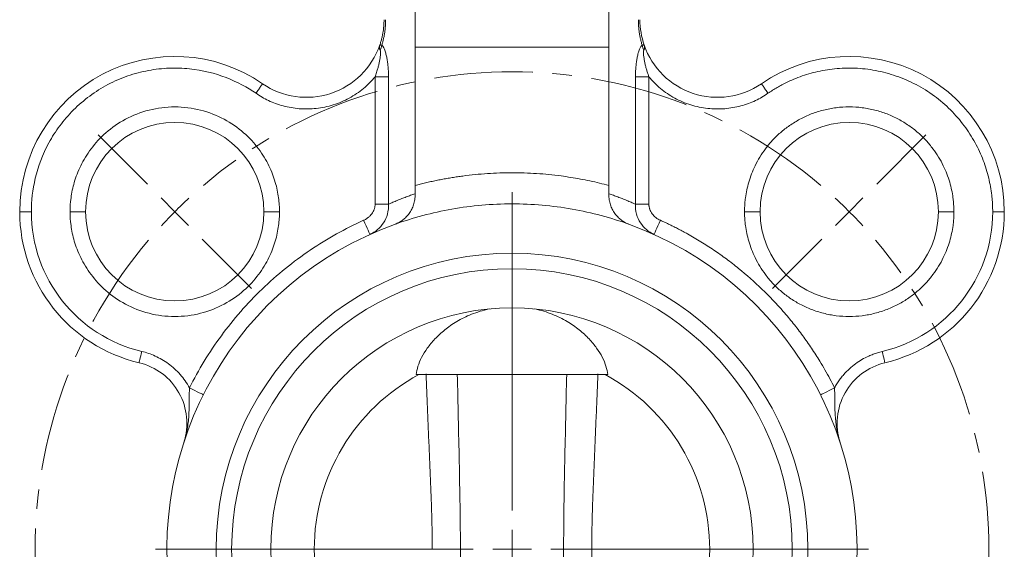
# Model space of a CAD drawing. Header units: millimetres. Extents: x 19 to 376, y -22 to 371.
# Tile 4 of 8: x 19 to 146, y 179 to 247. Entities that reach past the tile are written whole.
import ezdxf

# ---------------------------------------------------------------- set-up
doc = ezdxf.new("R2010")
doc.units = ezdxf.units.MM
doc.linetypes.add('CENTERX2', pattern=[20.32, 12.7, -2.54, 2.54, -2.54])

# ---------------------------------------------------------------- blocks, each defined once
blk = doc.blocks.new('SW_CENTERMARKSYMBOL_2')
at = {"color": 0, "linetype": 'Continuous', "lineweight": 0}
for p, q in [((-3.54, 3.54), (-9.9, 9.9)), ((90.51, 3.54), (96.87, 9.9)), ((0, 0), (-1.77, 1.77)), ((43.49, -38.49), (43.49, 2.5)), ((86.97, 0), (88.74, 1.77)), ((0, 0), (1.77, -1.77)), ((86.97, 0), (85.21, -1.77)), ((3.54, -3.54), (9.9, -9.9)), ((83.44, -3.54), (77.07, -9.9)), ((43.49, -43.49), (43.49, -40.99)), ((38.49, -43.49), (-2.5, -43.49)), ((43.49, -43.49), (40.99, -43.49)), ((43.49, -43.49), (43.49, -45.99)), ((43.49, -43.49), (45.99, -43.49)), ((48.49, -43.49), (89.47, -43.49)), ((43.49, -48.49), (43.49, -89.47)), ((3.54, -83.44), (9.9, -77.07)), ((83.44, -83.44), (77.07, -77.07)), ((0, -86.97), (1.77, -85.21)), ((86.97, -86.97), (85.21, -85.21)), ((0, -86.97), (-1.77, -88.74)), ((86.97, -86.97), (88.74, -88.74)), ((-3.54, -90.51), (-9.9, -96.87)), ((90.51, -90.51), (96.87, -96.87))]:
    blk.add_line(p, q, dxfattribs=at)
at = {"color": 0, "linetype": 'CENTERX2', "lineweight": 0}
for start, end in [(49.6582, 130.3418), (139.6582, 220.3418), (319.6582, 40.3418), (229.6582, 310.3418)]:
    blk.add_arc((43.49, -43.49), 61.5, start, end, dxfattribs=at)
at = {"color": 0, "linetype": 'Continuous', "lineweight": 0}
for start, end in [(132.6709, 135), (45, 47.3291), (135, 137.3291), (42.6709, 45), (222.6709, 225), (315, 317.3291), (225, 227.3291), (312.6709, 315)]:
    blk.add_arc((43.49, -43.49), 61.5, start, end, dxfattribs=at)

msp = doc.modelspace()

# ---------------------------------------------------------------- linework, layer by layer
at = {"color": 7, "linetype": 'Continuous', "lineweight": 15}
for p, q in [((70.28, 297.27), (70.28, 243.27)), ((95.28, 243.27), (95.28, 297.27)), ((95.28, 243.27), (70.28, 243.27)), ((70.28, 225.44), (70.28, 243.27)), ((95.28, 243.27), (95.28, 225.44)), ((65.13, 239.44), (65.13, 223.03)), ((66.86, 239.44), (65.13, 239.44)), ((66.86, 239.44), (66.86, 223.03)), ((98.71, 223.03), (98.71, 239.44)), ((100.44, 239.44), (98.71, 239.44)), ((100.44, 223.03), (100.44, 239.44)), ((65.13, 223.03), (66.86, 223.03)), ((98.71, 223.03), (100.44, 223.03)), ((95.13, 201.07), (70.43, 201.07))]:
    msp.add_line(p, q, dxfattribs=at)
at = {"color": 7, "linetype": 'Continuous', "lineweight": 15, "flags": 128}
for points in [[(64.47, 219.13), (64.45, 219.16), (64.4, 219.27), (64.33, 219.44), (64.22, 219.66), (64.1, 219.94), (63.96, 220.25), (63.8, 220.6), (63.64, 220.95)], [(101.92, 220.95), (101.76, 220.6), (101.61, 220.25), (101.47, 219.94), (101.34, 219.66), (101.24, 219.44), (101.16, 219.27), (101.12, 219.16), (101.1, 219.13)], [(34.7, 202.6), (34.7, 202.63), (34.72, 202.71), (34.76, 202.84), (34.8, 203.02), (34.85, 203.25), (34.91, 203.5), (34.97, 203.77), (35.04, 204.06)], [(130.52, 204.06), (130.59, 203.77), (130.66, 203.5), (130.72, 203.25), (130.77, 203.02), (130.81, 202.84), (130.84, 202.71), (130.86, 202.63), (130.87, 202.6)], [(42.98, 198.48), (42.95, 198.49), (42.85, 198.54), (42.68, 198.63), (42.46, 198.74), (42.19, 198.87), (41.88, 199.03), (41.54, 199.2), (41.19, 199.37)], [(122.59, 198.48), (122.62, 198.49), (122.72, 198.54), (122.89, 198.63), (123.11, 198.74), (123.38, 198.87), (123.69, 199.03), (124.02, 199.2), (124.37, 199.37)]]:
    msp.add_lwpolyline(points, dxfattribs=at)
at = {"color": 7, "linetype": 'Continuous', "lineweight": 15}
for radius in [38.15, 36.15, 31.1]:
    msp.add_circle((82.78, 178.57), radius, dxfattribs=at)
for centre, radius, start, end in [((56.28, 246.79), 10, 235.5119, 340.8865), ((63.76, 243.94), 2.29, 332.2057, 348.802), ((101.81, 243.94), 2.29, 191.198, 207.7943), ((109.28, 246.79), 10, 199.1135, 304.4881), ((39.3, 222.06), 20, 55.5119, 180), ((126.27, 222.06), 20, 360, 124.4881), ((39.3, 222.06), 11.5, 0, 180), ((126.27, 222.06), 11.5, 0, 180), ((39.3, 222.06), 20, 180, 256.7054), ((39.3, 222.06), 18.5, 180, 256.7054), ((39.3, 222.06), 11.5, 180, 0), ((126.27, 222.06), 11.5, 180, 0), ((126.27, 222.06), 18.5, 283.2946, 0), ((126.27, 222.06), 20, 283.2946, 360), ((82.78, 178.57), 44.5, 109.8894, 70.1106), ((32.86, 194.81), 8, 341.9839, 76.7054), ((132.71, 194.81), 8, 103.2946, 198.0161), ((82.78, 178.57), 25.5, 118.0725, 241.9275), ((82.78, 178.57), 25.5, 298.0725, 61.9275)]:
    msp.add_arc(centre, radius, start, end, dxfattribs=at)
for points, knots in [([(65.73, 243.51), (65.76, 243.59), (65.81, 243.74), (65.88, 243.97), (65.94, 244.2), (66, 244.43), (66.06, 244.66), (66.1, 244.89), (66.16, 245.18), (66.21, 245.54), (66.25, 245.95), (66.28, 246.37), (66.28, 246.65), (66.28, 246.79)], [0, 0, 0, 0, 0.0795303, 0.1573165, 0.2334484, 0.3080217, 0.3811384, 0.4529064, 0.5234402, 0.6455231, 0.7651391, 0.8830373, 1, 1, 1, 1]), ([(66.48, 246.79), (66.48, 246.71), (66.48, 246.55), (66.48, 246.31), (66.46, 246.07), (66.45, 245.84), (66.42, 245.6), (66.4, 245.36), (66.36, 245.07), (66.3, 244.71), (66.21, 244.3), (66.12, 243.9), (66.04, 243.63), (66, 243.5)], [0, 0, 0, 0, 0.068743, 0.137512, 0.206423, 0.275594, 0.34514, 0.415174, 0.485808, 0.610678, 0.737648, 0.867254, 1, 1, 1, 1]), ([(99.56, 243.5), (99.54, 243.58), (99.5, 243.73), (99.44, 243.96), (99.38, 244.19), (99.33, 244.42), (99.28, 244.66), (99.24, 244.89), (99.19, 245.18), (99.15, 245.54), (99.11, 245.95), (99.09, 246.37), (99.08, 246.65), (99.08, 246.79)], [0, 0, 0, 0, 0.076237, 0.151394, 0.225561, 0.298832, 0.371303, 0.443076, 0.514254, 0.637396, 0.758992, 0.879652, 1, 1, 1, 1]), ([(65.13, 239.44), (65.16, 239.53), (65.23, 239.71), (65.32, 240), (65.43, 240.34), (65.54, 240.74), (65.64, 241.17), (65.73, 241.61), (65.79, 241.99), (65.82, 242.28), (65.83, 242.46), (65.83, 242.6), (65.83, 242.69), (65.82, 242.77), (65.8, 242.83), (65.79, 242.86), (65.78, 242.88)], [0, 0, 0, 0, 0.078875, 0.162143, 0.249568, 0.374111, 0.49887, 0.624033, 0.749158, 0.818315, 0.873999, 0.907712, 0.936518, 0.961124, 0.982101, 1, 1, 1, 1]), ([(65.78, 242.88), (65.77, 242.89), (65.76, 242.93), (65.73, 242.98), (65.71, 243.04), (65.69, 243.12), (65.68, 243.22), (65.69, 243.33), (65.71, 243.44), (65.72, 243.49), (65.73, 243.51)], [0, 0, 0, 0, 0.080754, 0.163915, 0.249416, 0.369752, 0.498779, 0.749353, 0.874702, 1, 1, 1, 1]), ([(65.73, 243.51), (65.73, 243.52), (65.74, 243.53), (65.76, 243.54), (65.79, 243.55), (65.84, 243.54), (65.89, 243.53), (65.94, 243.52), (65.98, 243.51), (66, 243.5)], [0, 0, 0, 0, 0.130379, 0.250708, 0.50133, 0.627952, 0.75068, 0.877532, 1, 1, 1, 1]), ([(66, 243.5), (66.02, 243.49), (66.05, 243.46), (66.1, 243.4), (66.15, 243.34), (66.2, 243.26), (66.27, 243.15), (66.34, 242.98), (66.43, 242.75), (66.5, 242.49), (66.59, 242.15), (66.68, 241.7), (66.76, 241.15), (66.81, 240.65), (66.84, 240.21), (66.86, 239.82), (66.86, 239.57), (66.86, 239.44)], [0, 0, 0, 0, 0.023706, 0.048043, 0.073183, 0.099277, 0.126464, 0.186087, 0.251163, 0.312093, 0.376835, 0.502437, 0.624668, 0.75104, 0.833651, 0.916562, 1, 1, 1, 1]), ([(98.71, 239.44), (98.71, 239.52), (98.71, 239.67), (98.71, 239.9), (98.72, 240.13), (98.73, 240.36), (98.76, 240.7), (98.8, 241.16), (98.88, 241.71), (98.97, 242.15), (99.06, 242.5), (99.14, 242.75), (99.22, 242.98), (99.31, 243.17), (99.4, 243.32), (99.48, 243.42), (99.53, 243.48), (99.56, 243.5)], [0, 0, 0, 0, 0.050273, 0.100341, 0.150253, 0.200057, 0.249805, 0.376669, 0.499564, 0.623931, 0.68841, 0.749321, 0.814544, 0.874503, 0.918797, 0.960397, 1, 1, 1, 1]), ([(99.56, 243.5), (99.56, 243.5), (99.56, 243.5), (99.57, 243.5), (99.57, 243.5), (99.58, 243.51), (99.6, 243.51), (99.63, 243.52), (99.7, 243.54), (99.76, 243.55), (99.81, 243.54), (99.83, 243.53), (99.83, 243.52), (99.83, 243.51)], [0, 0, 0, 0, 0.003906, 0.007832, 0.01568, 0.031358, 0.062652, 0.125043, 0.249415, 0.499016, 0.749458, 0.869683, 1, 1, 1, 1]), ([(99.78, 242.88), (99.78, 242.87), (99.77, 242.85), (99.76, 242.81), (99.75, 242.76), (99.74, 242.69), (99.74, 242.6), (99.74, 242.47), (99.75, 242.28), (99.78, 241.99), (99.84, 241.62), (99.92, 241.18), (100.03, 240.74), (100.15, 240.3), (100.29, 239.86), (100.39, 239.58), (100.44, 239.44)], [0, 0, 0, 0, 0.013049, 0.0277, 0.044214, 0.06279, 0.091709, 0.125597, 0.181313, 0.250538, 0.375546, 0.50026, 0.625145, 0.750153, 0.879898, 1, 1, 1, 1]), ([(99.83, 243.51), (99.84, 243.49), (99.86, 243.44), (99.88, 243.33), (99.88, 243.22), (99.87, 243.12), (99.85, 243.03), (99.82, 242.96), (99.8, 242.9), (99.78, 242.88)], [0, 0, 0, 0, 0.125232, 0.250472, 0.500858, 0.630085, 0.750592, 0.877967, 1, 1, 1, 1]), ([(20.8, 222.06), (20.8, 223.43), (20.95, 224.88), (21.67, 227.89), (22.24, 229.43), (23.47, 231.68), (23.94, 232.42), (25, 233.83), (25.59, 234.52), (26.88, 235.8), (27.58, 236.41), (29.07, 237.5), (29.86, 238), (31.5, 238.87), (32.36, 239.24), (34.11, 239.84), (35, 240.08), (36.79, 240.41), (37.69, 240.51), (39.46, 240.58), (40.33, 240.55), (42.88, 240.29), (44.47, 239.89), (47.36, 238.78), (48.65, 238.08), (49.77, 237.31)], [0, 0, 0, 0, 0.125, 0.125, 0.25, 0.25, 0.3125, 0.3125, 0.375, 0.375, 0.4375, 0.4375, 0.5, 0.5, 0.5625, 0.5625, 0.625, 0.625, 0.6875, 0.6875, 0.75, 0.75, 0.875, 0.875, 1, 1, 1, 1]), ([(144.77, 222.06), (144.77, 222.2), (144.77, 222.48), (144.75, 222.91), (144.73, 223.33), (144.69, 223.75), (144.63, 224.4), (144.5, 225.29), (144.26, 226.41), (143.95, 227.54), (143.42, 229.08), (142.54, 230.99), (141.13, 233.19), (139.37, 235.22), (137.28, 237.02), (134.92, 238.49), (132.36, 239.6), (129.7, 240.31), (127.02, 240.61), (124.42, 240.53), (122.34, 240.17), (120.77, 239.74), (119.67, 239.36), (118.61, 238.91), (117.72, 238.48), (116.98, 238.07), (116.38, 237.7), (115.99, 237.44), (115.79, 237.31)], [0, 0, 0, 0, 0.010532, 0.021058, 0.031581, 0.042108, 0.052645, 0.080647, 0.108662, 0.138294, 0.167939, 0.230201, 0.295106, 0.362144, 0.430684, 0.500001, 0.569318, 0.637858, 0.704896, 0.769801, 0.832063, 0.861695, 0.89134, 0.919342, 0.947357, 0.964906, 0.982445, 1, 1, 1, 1]), ([(49.77, 237.31), (50.27, 236.97), (50.81, 236.65), (51.98, 236.1), (52.61, 235.87), (53.94, 235.51), (54.63, 235.38), (56.07, 235.27), (56.81, 235.28), (58.28, 235.44), (59.02, 235.59), (60.45, 236.04), (61.14, 236.34), (62.45, 237.05), (63.06, 237.47), (64.18, 238.4), (64.68, 238.91), (65.13, 239.44)], [0, 0, 0, 0, 0.125, 0.125, 0.25, 0.25, 0.375, 0.375, 0.5, 0.5, 0.625, 0.625, 0.75, 0.75, 0.875, 0.875, 1, 1, 1, 1]), ([(100.44, 239.44), (100.88, 238.91), (101.39, 238.4), (102.5, 237.47), (103.11, 237.05), (104.42, 236.34), (105.12, 236.04), (106.55, 235.59), (107.28, 235.44), (108.76, 235.28), (109.5, 235.27), (110.93, 235.38), (111.63, 235.51), (112.96, 235.87), (113.59, 236.1), (114.76, 236.65), (115.3, 236.97), (115.79, 237.31)], [0, 0, 0, 0, 0.125, 0.125, 0.25, 0.25, 0.375, 0.375, 0.5, 0.5, 0.625, 0.625, 0.75, 0.75, 0.875, 0.875, 1, 1, 1, 1]), ([(49.77, 237.31), (49.87, 237.46), (49.98, 237.61), (50.19, 237.92), (50.29, 238.06), (50.45, 238.3), (50.52, 238.4), (50.6, 238.52), (50.62, 238.55), (50.62, 238.55)], [0, 0, 0, 0, 0.25, 0.25, 0.5, 0.5, 0.75, 0.75, 1, 1, 1, 1]), ([(114.95, 238.55), (114.95, 238.55), (114.96, 238.52), (115.05, 238.4), (115.11, 238.3), (115.28, 238.06), (115.38, 237.92), (115.59, 237.61), (115.69, 237.46), (115.79, 237.31)], [0, 0, 0, 0, 0.25, 0.25, 0.5, 0.5, 0.75, 0.75, 1, 1, 1, 1]), ([(52.8, 222.06), (52.8, 222.62), (52.76, 223.22), (52.59, 224.48), (52.46, 225.15), (52.05, 226.53), (51.79, 227.25), (51.08, 228.7), (50.64, 229.44), (49.56, 230.88), (48.92, 231.58), (47.43, 232.88), (46.58, 233.47), (44.71, 234.47), (43.69, 234.87), (41.55, 235.42), (40.42, 235.56), (38.17, 235.56), (37.05, 235.42), (34.9, 234.87), (33.88, 234.47), (32.01, 233.47), (31.16, 232.88), (29.68, 231.58), (29.04, 230.88), (27.96, 229.44), (27.52, 228.7), (26.81, 227.25), (26.54, 226.53), (26.13, 225.15), (26, 224.48), (25.83, 223.22), (25.8, 222.62), (25.8, 222.06)], [0, 0, 0, 0, 0.0625, 0.0625, 0.125, 0.125, 0.1875, 0.1875, 0.25, 0.25, 0.3125, 0.3125, 0.375, 0.375, 0.4375, 0.4375, 0.5, 0.5, 0.5625, 0.5625, 0.625, 0.625, 0.6875, 0.6875, 0.75, 0.75, 0.8125, 0.8125, 0.875, 0.875, 0.9375, 0.9375, 1, 1, 1, 1]), ([(112.77, 222.06), (112.77, 222.18), (112.77, 222.42), (112.79, 222.78), (112.81, 223.14), (112.85, 223.5), (112.91, 224.07), (113.05, 224.86), (113.31, 225.89), (113.66, 226.93), (114.31, 228.42), (115.2, 229.87), (116.35, 231.26), (117.39, 232.27), (118.58, 233.19), (119.92, 234.01), (121.38, 234.68), (122.95, 235.18), (124.59, 235.49), (126.27, 235.6), (127.95, 235.49), (129.59, 235.18), (131.16, 234.68), (132.62, 234.01), (133.96, 233.19), (135.15, 232.27), (136.19, 231.26), (137.34, 229.87), (138.23, 228.42), (138.88, 226.93), (139.23, 225.89), (139.49, 224.86), (139.64, 223.99), (139.72, 223.26), (139.76, 222.66), (139.77, 222.26), (139.77, 222.06)], [0, 0, 0, 0, 0.008484, 0.016961, 0.025435, 0.033913, 0.042402, 0.066382, 0.090374, 0.117401, 0.144439, 0.204831, 0.237454, 0.271606, 0.307186, 0.344051, 0.382012, 0.42084, 0.460267, 0.500001, 0.539735, 0.579162, 0.61799, 0.655952, 0.692816, 0.728396, 0.762548, 0.795171, 0.855563, 0.88259, 0.909628, 0.933608, 0.9576, 0.971736, 0.985859, 1, 1, 1, 1]), ([(70.28, 225.44), (70.51, 225.49), (70.96, 225.61), (71.64, 225.78), (72.32, 225.93), (73.01, 226.08), (73.69, 226.22), (74.38, 226.34), (75.07, 226.46), (75.76, 226.56), (77.27, 226.77), (79.61, 227.01), (82.78, 227.11), (85.96, 227.01), (88.48, 226.76), (90.36, 226.48), (91.6, 226.27), (92.84, 226.03), (94.06, 225.75), (94.88, 225.54), (95.28, 225.44)], [0, 0, 0, 0, 0.027687, 0.055353, 0.083006, 0.110651, 0.138294, 0.16594, 0.193595, 0.221265, 0.248956, 0.374468, 0.500002, 0.625515, 0.751049, 0.800869, 0.850641, 0.900397, 0.950173, 1, 1, 1, 1]), ([(66.86, 223.03), (67.05, 223.11), (67.42, 223.27), (67.99, 223.51), (68.56, 223.74), (69.13, 223.96), (69.71, 224.17), (70.09, 224.3), (70.28, 224.37)], [0, 0, 0, 0, 0.165202, 0.330979, 0.497339, 0.66429, 0.831841, 1, 1, 1, 1]), ([(67.64, 220.42), (67.7, 220.44), (67.8, 220.48), (67.93, 220.54), (68.04, 220.59), (68.2, 220.67), (68.39, 220.77), (68.69, 220.98), (69.05, 221.27), (69.44, 221.71), (69.78, 222.21), (70.01, 222.7), (70.14, 223.12), (70.21, 223.42), (70.26, 223.69), (70.28, 223.94), (70.28, 224.1), (70.28, 224.18)], [0, 0, 0, 0, 0.039284, 0.073308, 0.102073, 0.125579, 0.191756, 0.250605, 0.374805, 0.499572, 0.63129, 0.749418, 0.813665, 0.874872, 0.917691, 0.959364, 1, 1, 1, 1]), ([(95.28, 224.37), (95.48, 224.3), (95.86, 224.17), (96.43, 223.96), (97.01, 223.74), (97.58, 223.51), (98.14, 223.27), (98.52, 223.11), (98.71, 223.03)], [0, 0, 0, 0, 0.168159, 0.33571, 0.502661, 0.669021, 0.834798, 1, 1, 1, 1]), ([(95.28, 224.18), (95.28, 224.13), (95.28, 224.04), (95.29, 223.89), (95.31, 223.75), (95.32, 223.6), (95.36, 223.39), (95.42, 223.12), (95.56, 222.7), (95.78, 222.21), (96.12, 221.71), (96.52, 221.27), (96.88, 220.98), (97.18, 220.77), (97.4, 220.65), (97.65, 220.52), (97.82, 220.46), (97.92, 220.42)], [0, 0, 0, 0, 0.024265, 0.048889, 0.073895, 0.099306, 0.125146, 0.186346, 0.250599, 0.36872, 0.500443, 0.625208, 0.749407, 0.80825, 0.874432, 0.926695, 1, 1, 1, 1]), ([(63.64, 220.95), (63.69, 220.98), (63.8, 221.02), (63.94, 221.11), (64.08, 221.2), (64.27, 221.33), (64.48, 221.52), (64.7, 221.78), (64.88, 222.06), (65, 222.32), (65.06, 222.53), (65.1, 222.7), (65.12, 222.86), (65.13, 222.98), (65.13, 223.03)], [0, 0, 0, 0, 0.063072, 0.125739, 0.188233, 0.250787, 0.376611, 0.500453, 0.626893, 0.750358, 0.813059, 0.87514, 0.937884, 1, 1, 1, 1]), ([(64.47, 219.13), (64.64, 219.21), (64.81, 219.3), (65.14, 219.51), (65.29, 219.62), (65.74, 220), (66, 220.3), (66.44, 220.97), (66.61, 221.35), (66.83, 222.16), (66.88, 222.59), (66.86, 223.03)], [0, 0, 0, 0, 0.125, 0.125, 0.25, 0.25, 0.5, 0.5, 0.75, 0.75, 1, 1, 1, 1]), ([(97.92, 220.42), (95.55, 221.28), (93.07, 221.95), (87.98, 222.84), (85.38, 223.07), (80.18, 223.07), (77.58, 222.84), (72.5, 221.95), (70.02, 221.28), (67.64, 220.42)], [0, 0, 0, 0, 0.25, 0.25, 0.5, 0.5, 0.75, 0.75, 1, 1, 1, 1]), ([(98.71, 223.03), (98.68, 222.59), (98.73, 222.16), (98.96, 221.35), (99.13, 220.97), (99.57, 220.3), (99.83, 220), (100.27, 219.62), (100.43, 219.51), (100.75, 219.3), (100.92, 219.21), (101.1, 219.13)], [0, 0, 0, 0, 0.25, 0.25, 0.5, 0.5, 0.75, 0.75, 0.875, 0.875, 1, 1, 1, 1]), ([(100.44, 223.03), (100.44, 222.99), (100.44, 222.9), (100.46, 222.77), (100.48, 222.63), (100.51, 222.5), (100.57, 222.31), (100.69, 222.06), (100.87, 221.78), (101.09, 221.52), (101.34, 221.3), (101.62, 221.1), (101.82, 221), (101.92, 220.95)], [0, 0, 0, 0, 0.04915, 0.09845, 0.148149, 0.198487, 0.249699, 0.372968, 0.499623, 0.623269, 0.749308, 0.874205, 1, 1, 1, 1]), ([(19.3, 222.06), (19.3, 222.06), (19.33, 222.06), (19.47, 222.06), (19.59, 222.06), (19.88, 222.06), (20.06, 222.06), (20.43, 222.06), (20.62, 222.06), (20.8, 222.06)], [0, 0, 0, 0, 0.25, 0.25, 0.5, 0.5, 0.75, 0.75, 1, 1, 1, 1]), ([(25.8, 222.06), (25.8, 221.5), (25.83, 220.9), (26, 219.64), (26.13, 218.97), (26.54, 217.59), (26.81, 216.87), (27.52, 215.42), (27.96, 214.68), (29.04, 213.24), (29.68, 212.54), (31.16, 211.24), (32.01, 210.65), (33.88, 209.65), (34.9, 209.25), (37.05, 208.7), (38.17, 208.56), (40.42, 208.56), (41.55, 208.7), (43.69, 209.25), (44.71, 209.65), (46.58, 210.65), (47.43, 211.24), (48.92, 212.54), (49.56, 213.24), (50.64, 214.68), (51.08, 215.42), (51.79, 216.87), (52.05, 217.59), (52.46, 218.97), (52.59, 219.64), (52.76, 220.9), (52.8, 221.5), (52.8, 222.06)], [0, 0, 0, 0, 0.0625, 0.0625, 0.125, 0.125, 0.1875, 0.1875, 0.25, 0.25, 0.3125, 0.3125, 0.375, 0.375, 0.4375, 0.4375, 0.5, 0.5, 0.5625, 0.5625, 0.625, 0.625, 0.6875, 0.6875, 0.75, 0.75, 0.8125, 0.8125, 0.875, 0.875, 0.9375, 0.9375, 1, 1, 1, 1]), ([(25.8, 222.06), (26.03, 222.06), (26.29, 222.06), (26.78, 222.06), (27.02, 222.06), (27.41, 222.06), (27.56, 222.06), (27.75, 222.06), (27.8, 222.06), (27.8, 222.06)], [0, 0, 0, 0, 0.25, 0.25, 0.5, 0.5, 0.75, 0.75, 1, 1, 1, 1]), ([(63.64, 220.95), (61.28, 219.88), (58.97, 218.6), (54.57, 215.63), (52.48, 213.95), (48.63, 210.24), (46.87, 208.23), (43.73, 203.95), (42.35, 201.69), (41.19, 199.37)], [0, 0, 0, 0, 0.25, 0.25, 0.5, 0.5, 0.75, 0.75, 1, 1, 1, 1]), ([(52.8, 222.06), (52.56, 222.06), (52.31, 222.06), (51.81, 222.06), (51.58, 222.06), (51.19, 222.06), (51.03, 222.06), (50.84, 222.06), (50.8, 222.06), (50.8, 222.06)], [0, 0, 0, 0, 0.25, 0.25, 0.5, 0.5, 0.75, 0.75, 1, 1, 1, 1]), ([(101.92, 220.95), (102.12, 220.86), (102.52, 220.68), (103.11, 220.4), (103.69, 220.11), (104.27, 219.81), (104.85, 219.51), (105.81, 218.98), (107.14, 218.2), (108.81, 217.13), (110.44, 215.98), (112.54, 214.35), (115.05, 212.14), (117.35, 209.72), (119.07, 207.68), (120.28, 206.1), (121.42, 204.47), (122.37, 202.99), (123.15, 201.68), (123.78, 200.53), (124.18, 199.76), (124.37, 199.37)], [0, 0, 0, 0, 0.020574, 0.041141, 0.061704, 0.082269, 0.102838, 0.123417, 0.185792, 0.248185, 0.311021, 0.373875, 0.500002, 0.626128, 0.688965, 0.751818, 0.814194, 0.876586, 0.917726, 0.958853, 1, 1, 1, 1]), ([(139.77, 222.06), (139.77, 221.94), (139.77, 221.7), (139.75, 221.34), (139.73, 220.98), (139.7, 220.63), (139.63, 220.05), (139.49, 219.26), (139.23, 218.24), (138.88, 217.19), (138.23, 215.71), (137.34, 214.25), (136.19, 212.87), (135.15, 211.86), (133.96, 210.93), (132.62, 210.11), (131.16, 209.44), (129.59, 208.94), (127.95, 208.63), (126.27, 208.53), (124.59, 208.63), (122.95, 208.94), (121.38, 209.44), (119.92, 210.11), (118.58, 210.93), (117.39, 211.86), (116.35, 212.87), (115.2, 214.25), (114.31, 215.71), (113.66, 217.19), (113.31, 218.24), (113.05, 219.26), (112.9, 220.13), (112.82, 220.86), (112.78, 221.46), (112.77, 221.86), (112.77, 222.06)], [0, 0, 0, 0, 0.008484, 0.016961, 0.025435, 0.033913, 0.042402, 0.066382, 0.090374, 0.117401, 0.144439, 0.204831, 0.237454, 0.271606, 0.307186, 0.344051, 0.382012, 0.42084, 0.460267, 0.500001, 0.539735, 0.579162, 0.61799, 0.655952, 0.692816, 0.728396, 0.762548, 0.795171, 0.855563, 0.88259, 0.909628, 0.933608, 0.9576, 0.971736, 0.985859, 1, 1, 1, 1]), ([(114.77, 222.06), (114.77, 222.06), (114.73, 222.06), (114.53, 222.06), (114.38, 222.06), (113.99, 222.06), (113.75, 222.06), (113.26, 222.06), (113.01, 222.06), (112.77, 222.06)], [0, 0, 0, 0, 0.25, 0.25, 0.5, 0.5, 0.75, 0.75, 1, 1, 1, 1]), ([(137.77, 222.06), (137.77, 222.06), (137.81, 222.06), (138.01, 222.06), (138.16, 222.06), (138.55, 222.06), (138.79, 222.06), (139.28, 222.06), (139.53, 222.06), (139.77, 222.06)], [0, 0, 0, 0, 0.25, 0.25, 0.5, 0.5, 0.75, 0.75, 1, 1, 1, 1]), ([(144.77, 222.06), (144.95, 222.06), (145.14, 222.06), (145.51, 222.06), (145.68, 222.06), (145.98, 222.06), (146.09, 222.06), (146.24, 222.06), (146.27, 222.06), (146.27, 222.06)], [0, 0, 0, 0, 0.25, 0.25, 0.5, 0.5, 0.75, 0.75, 1, 1, 1, 1]), ([(70.43, 201.07), (70.5, 201.77), (70.74, 202.51), (71.33, 203.68), (71.57, 204.07), (72, 204.67), (72.16, 204.87), (72.48, 205.27), (72.66, 205.47), (73.22, 206.06), (73.63, 206.45), (74.34, 207.01), (74.58, 207.2), (75.11, 207.56), (75.38, 207.74), (76.25, 208.25), (76.88, 208.57), (77.92, 208.98), (78.29, 209.11), (79.04, 209.34), (79.43, 209.45), (79.83, 209.53)], [0, 0, 0, 0, 0.25, 0.25, 0.375, 0.375, 0.4375, 0.4375, 0.5, 0.5, 0.625, 0.625, 0.6875, 0.6875, 0.75, 0.75, 0.875, 0.875, 0.9375, 0.9375, 1, 1, 1, 1]), ([(85.73, 209.53), (86.55, 209.36), (87.29, 209.13), (88.32, 208.71), (88.65, 208.57), (89.29, 208.25), (89.6, 208.09), (90.46, 207.57), (90.98, 207.21), (91.68, 206.65), (91.91, 206.46), (92.33, 206.07), (92.53, 205.87), (93.09, 205.28), (93.41, 204.88), (93.98, 204.09), (94.22, 203.7), (94.62, 202.92), (94.79, 202.53), (95.02, 201.78), (95.1, 201.42), (95.13, 201.07)], [0, 0, 0, 0, 0.125, 0.125, 0.1875, 0.1875, 0.25, 0.25, 0.375, 0.375, 0.4375, 0.4375, 0.5, 0.5, 0.625, 0.625, 0.75, 0.75, 0.875, 0.875, 1, 1, 1, 1]), ([(41.19, 199.37), (40.85, 199.99), (40.45, 200.57), (39.53, 201.61), (39.01, 202.08), (37.93, 202.87), (37.36, 203.2), (36.2, 203.73), (35.62, 203.92), (35.04, 204.06)], [0, 0, 0, 0, 0.25, 0.25, 0.5, 0.5, 0.75, 0.75, 1, 1, 1, 1]), ([(124.37, 199.37), (124.42, 199.46), (124.52, 199.63), (124.68, 199.89), (124.84, 200.14), (125.01, 200.39), (125.19, 200.63), (125.38, 200.86), (125.74, 201.28), (126.29, 201.84), (127.07, 202.48), (127.91, 203.03), (128.67, 203.42), (129.35, 203.7), (129.93, 203.91), (130.33, 204.01), (130.52, 204.06)], [0, 0, 0, 0, 0.037862, 0.075632, 0.113347, 0.151046, 0.188767, 0.226548, 0.264427, 0.393475, 0.52259, 0.64582, 0.769117, 0.846116, 0.92297, 1, 1, 1, 1]), ([(71.7, 201.18), (71.74, 200.23), (71.81, 198.33), (71.93, 195.48), (72.05, 192.64), (72.17, 189.8), (72.29, 186.98), (72.4, 184.16), (72.46, 181.83), (72.49, 180.2), (72.5, 179.27), (72.5, 178.81), (72.5, 178.57)], [0, 0, 0, 0, 0.126139, 0.252165, 0.378019, 0.503603, 0.628755, 0.753249, 0.87693, 0.938506, 0.969296, 1, 1, 1, 1]), ([(75.73, 156.02), (75.77, 157.9), (75.86, 161.66), (75.98, 167.29), (76.07, 171.98), (76.12, 175.74), (76.13, 178.57), (76.12, 181.39), (76.07, 185.15), (75.98, 189.85), (75.86, 195.49), (75.77, 199.25), (75.73, 201.12)], [0, 0, 0, 0, 0.124893, 0.249801, 0.37475, 0.437264, 0.499824, 0.562397, 0.624943, 0.749995, 0.875009, 1, 1, 1, 1]), ([(89.84, 201.12), (89.79, 199.25), (89.71, 195.49), (89.58, 189.86), (89.49, 185.16), (89.45, 181.4), (89.44, 178.58), (89.45, 175.76), (89.49, 172), (89.58, 167.3), (89.71, 161.66), (89.79, 157.9), (89.84, 156.02)], [0, 0, 0, 0, 0.124893, 0.249801, 0.37475, 0.437264, 0.499824, 0.562397, 0.624943, 0.749995, 0.875009, 1, 1, 1, 1]), ([(93.87, 155.97), (93.83, 156.92), (93.75, 158.82), (93.63, 161.67), (93.51, 164.51), (93.39, 167.35), (93.27, 170.18), (93.17, 172.99), (93.1, 175.33), (93.07, 177.19), (93.07, 178.58), (93.07, 179.97), (93.1, 181.84), (93.17, 184.17), (93.27, 186.98), (93.39, 189.81), (93.51, 192.64), (93.63, 195.48), (93.75, 198.33), (93.83, 200.23), (93.87, 201.18)], [0, 0, 0, 0, 0.0630914, 0.1261267, 0.1890759, 0.2518895, 0.3144874, 0.3767556, 0.438617, 0.4694154, 0.5001728, 0.5309272, 0.5617174, 0.6235489, 0.685772, 0.7483147, 0.8110739, 0.8739715, 0.936957, 1, 1, 1, 1]), ([(40.46, 192.34), (40.48, 192.4), (40.53, 192.54), (40.61, 192.82), (40.75, 193.32), (40.9, 194.04), (41.03, 194.91), (41.11, 195.79), (41.14, 196.53), (41.15, 197.13), (41.16, 197.58), (41.16, 198.02), (41.16, 198.43), (41.17, 198.78), (41.18, 199.08), (41.19, 199.28), (41.19, 199.37)], [0, 0, 0, 0, 0.025988, 0.062601, 0.125205, 0.250108, 0.374916, 0.499972, 0.624948, 0.689584, 0.74992, 0.81494, 0.874997, 0.919299, 0.961005, 1, 1, 1, 1]), ([(124.37, 199.37), (124.38, 199.3), (124.38, 199.16), (124.39, 198.93), (124.4, 198.7), (124.4, 198.4), (124.41, 198.02), (124.41, 197.58), (124.42, 197.13), (124.43, 196.53), (124.46, 195.79), (124.54, 194.91), (124.66, 194.04), (124.82, 193.32), (124.95, 192.82), (125.04, 192.54), (125.08, 192.4), (125.1, 192.34)], [0, 0, 0, 0, 0.028988, 0.059518, 0.091541, 0.125007, 0.185063, 0.250083, 0.310419, 0.375054, 0.50003, 0.625086, 0.749893, 0.874795, 0.937399, 0.974012, 1, 1, 1, 1])]:
    msp.add_open_spline(points, degree=3, knots=knots, dxfattribs=at)
for points in [[(99.83, 243.51), (99.47, 244.56), (99.28, 245.68), (99.28, 246.79)], [(70.28, 224.18), (70.28, 224.59), (70.28, 225.01), (70.28, 225.44)], [(95.28, 225.44), (95.28, 225.01), (95.28, 224.59), (95.28, 224.18)]]:
    msp.add_open_spline(points, degree=3, dxfattribs=at)

# ---------------------------------------------------------------- block references
at = {"color": 7, "linetype": 'Continuous', "lineweight": 0}
msp.add_blockref('SW_CENTERMARKSYMBOL_2', (39.3, 222.06), dxfattribs=at)

doc.saveas('drawing.dxf')
